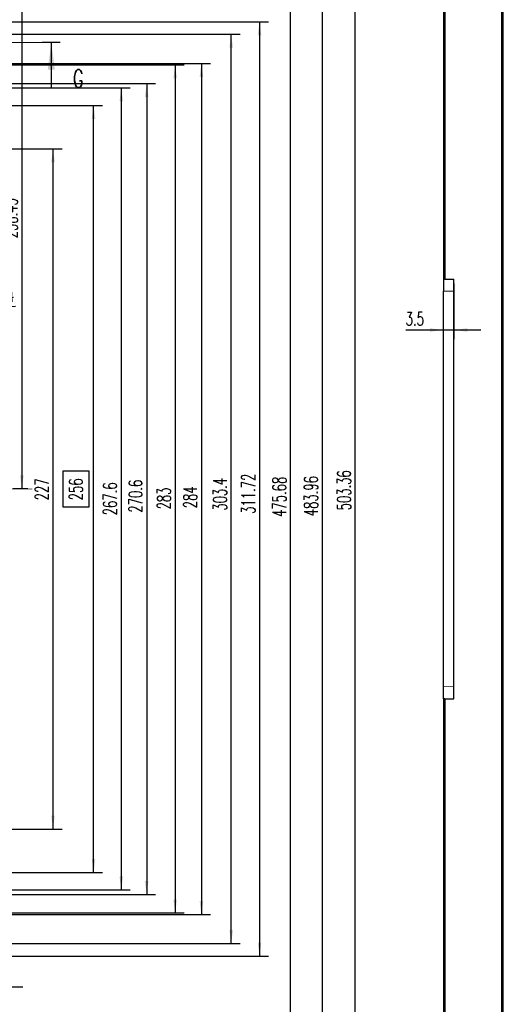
# Model space of a CAD drawing. Header units: millimetres. Extents: x 31 to 872, y 29 to 623.
# Tile 25 of 29: x 591 to 699, y 196 to 415. Entities that reach past the tile are written whole.
import ezdxf

# ---------------------------------------------------------------- set-up
doc = ezdxf.new("R2010")
doc.units = ezdxf.units.MM
doc.linetypes.add('DOT_CENTER', pattern=[14, 12, -1, 0, -1])
doc.linetypes.add('PHANTOM', pattern=[13, 10, -1, 0, -1, 0, -1])
doc.layers.add('1', color=7, linetype='Continuous')
doc.styles.add('CONVERTER_11', font='txt.shx', dxfattribs={"width": 0.63})
doc.dimstyles.new('ME10_DIM_129', dxfattribs={"dimtxt": 4.5, "dimasz": 4.5, "dimexe": 3, "dimexo": 1.5, "dimgap": 1.5, "dimtad": 1, "dimdsep": 46, "dimtxsty": 'CONVERTER_11', "dimsah": 1, "dimcen": 0.09, "dimclrd": 3, "dimclre": 3, "dimclrt": 3, "dimadec": 0, "dimazin": 0, "dimtfac": 1, "dimtdec": 4, "dimtix": 1, "dimtmove": 0, "dimatfit": 3, "dimfxl": 1, "dimtolj": 1, "dimtzin": 0, "dimarcsym": 0})
doc.dimstyles.new('ME10_DIM_132', dxfattribs={"dimtxt": 4.5, "dimasz": 4.5, "dimexe": 3, "dimexo": 1.5, "dimgap": 1.5, "dimtad": 1, "dimdsep": 46, "dimtxsty": 'CONVERTER_11', "dimsah": 1, "dimcen": 0.09, "dimclrd": 3, "dimclre": 3, "dimclrt": 3, "dimadec": 0, "dimazin": 0, "dimtfac": 1, "dimtdec": 4, "dimtix": 1, "dimtmove": 0, "dimatfit": 3, "dimfxl": 1, "dimtolj": 1, "dimtzin": 0, "dimarcsym": 0})
doc.dimstyles.new('ME10_DIM_152', dxfattribs={"dimtxt": 4.5, "dimasz": 4.5, "dimexe": 3, "dimexo": 1.5, "dimgap": 1.5, "dimtad": 1, "dimdsep": 46, "dimtxsty": 'CONVERTER_11', "dimsah": 1, "dimcen": 0.09, "dimclrd": 3, "dimclre": 3, "dimclrt": 3, "dimadec": 0, "dimazin": 0, "dimtfac": 1, "dimtdec": 4, "dimtix": 1, "dimtmove": 0, "dimatfit": 3, "dimfxl": 1, "dimtolj": 1, "dimtzin": 0, "dimarcsym": 0})
doc.dimstyles.new('ME10_DIM_63', dxfattribs={"dimtxt": 4.5, "dimasz": 4.5, "dimexe": 3, "dimexo": 1.5, "dimgap": 1.5, "dimtad": 1, "dimdsep": 46, "dimtxsty": 'CONVERTER_11', "dimsah": 1, "dimcen": 0.09, "dimclrd": 3, "dimclre": 3, "dimclrt": 3, "dimadec": 0, "dimazin": 0, "dimtfac": 1, "dimtdec": 4, "dimtix": 1, "dimtmove": 0, "dimatfit": 3, "dimfxl": 1, "dimtolj": 1, "dimtzin": 0, "dimarcsym": 0})
doc.dimstyles.new('ME10_DIM_64', dxfattribs={"dimtxt": 4.5, "dimasz": 4.5, "dimexe": 3, "dimexo": 1.5, "dimgap": 1.5, "dimtad": 1, "dimdsep": 46, "dimtxsty": 'CONVERTER_11', "dimsah": 1, "dimcen": 0.09, "dimclrd": 3, "dimclre": 3, "dimclrt": 3, "dimadec": 0, "dimazin": 0, "dimtfac": 1, "dimtdec": 4, "dimtix": 1, "dimtmove": 0, "dimatfit": 3, "dimfxl": 1, "dimtolj": 1, "dimtzin": 0, "dimarcsym": 0})
doc.dimstyles.new('ME10_DIM_65', dxfattribs={"dimtxt": 4.5, "dimasz": 4.5, "dimexe": 3, "dimexo": 1.5, "dimgap": 1.5, "dimtad": 1, "dimdsep": 46, "dimtxsty": 'CONVERTER_11', "dimsah": 1, "dimcen": 0.09, "dimclrd": 3, "dimclre": 3, "dimclrt": 3, "dimadec": 0, "dimazin": 0, "dimtfac": 1, "dimtdec": 4, "dimtix": 1, "dimtmove": 0, "dimatfit": 3, "dimfxl": 1, "dimtolj": 1, "dimtzin": 0, "dimarcsym": 0})
doc.dimstyles.new('ME10_DIM_66', dxfattribs={"dimtxt": 4.5, "dimasz": 4.5, "dimexe": 3, "dimexo": 1.5, "dimgap": 1.5, "dimtad": 1, "dimdsep": 46, "dimtxsty": 'CONVERTER_11', "dimsah": 1, "dimcen": 0.09, "dimclrd": 3, "dimclre": 3, "dimclrt": 3, "dimadec": 0, "dimazin": 0, "dimtfac": 1, "dimtdec": 4, "dimtix": 1, "dimtmove": 0, "dimatfit": 3, "dimfxl": 1, "dimtolj": 1, "dimtzin": 0, "dimarcsym": 0})
doc.dimstyles.new('ME10_DIM_67', dxfattribs={"dimtxt": 4.5, "dimasz": 4.5, "dimexe": 3, "dimexo": 1.5, "dimgap": 1.5, "dimtad": 1, "dimdsep": 46, "dimtxsty": 'CONVERTER_11', "dimsah": 1, "dimcen": 0.09, "dimclrd": 3, "dimclre": 3, "dimclrt": 3, "dimadec": 0, "dimazin": 0, "dimtfac": 1, "dimtdec": 4, "dimtix": 1, "dimtmove": 0, "dimatfit": 3, "dimfxl": 1, "dimtolj": 1, "dimtzin": 0, "dimarcsym": 0})
doc.dimstyles.new('ME10_DIM_68', dxfattribs={"dimtxt": 4.5, "dimasz": 4.5, "dimexe": 3, "dimexo": 1.5, "dimgap": 1.5, "dimtad": 1, "dimdsep": 46, "dimtxsty": 'CONVERTER_11', "dimsah": 1, "dimcen": 0.09, "dimclrd": 3, "dimclre": 3, "dimclrt": 3, "dimadec": 0, "dimazin": 0, "dimtfac": 1, "dimtdec": 4, "dimtix": 1, "dimtmove": 0, "dimatfit": 3, "dimfxl": 1, "dimtolj": 1, "dimtzin": 0, "dimarcsym": 0})
doc.dimstyles.new('ME10_DIM_72', dxfattribs={"dimtxt": 4.5, "dimasz": 4.5, "dimexe": 3, "dimexo": 1.5, "dimgap": 1.5, "dimtad": 1, "dimdsep": 46, "dimtxsty": 'CONVERTER_11', "dimsah": 1, "dimcen": 0.09, "dimclrd": 3, "dimclre": 3, "dimclrt": 3, "dimadec": 0, "dimazin": 0, "dimtfac": 1, "dimtdec": 4, "dimtix": 1, "dimtmove": 0, "dimatfit": 3, "dimfxl": 1, "dimtolj": 1, "dimtzin": 0, "dimarcsym": 0})
doc.dimstyles.new('ME10_DIM_90', dxfattribs={"dimtxt": 4.5, "dimasz": 4.5, "dimexe": 3, "dimexo": 1.5, "dimgap": 1.5, "dimtad": 1, "dimdsep": 46, "dimtxsty": 'CONVERTER_11', "dimsah": 1, "dimcen": 0.09, "dimclrd": 3, "dimclre": 3, "dimclrt": 3, "dimadec": 0, "dimazin": 0, "dimtfac": 1, "dimtdec": 4, "dimtix": 1, "dimtmove": 0, "dimatfit": 3, "dimfxl": 1, "dimtolj": 1, "dimtzin": 0, "dimarcsym": 0})
doc.dimstyles.new('ME10_DIM_91', dxfattribs={"dimtxt": 4.5, "dimasz": 4.5, "dimexe": 3, "dimexo": 1.5, "dimgap": 1.5, "dimtad": 1, "dimdsep": 46, "dimtxsty": 'CONVERTER_11', "dimsah": 1, "dimcen": 0.09, "dimclrd": 3, "dimclre": 3, "dimclrt": 3, "dimadec": 0, "dimazin": 0, "dimtfac": 1, "dimtdec": 4, "dimtix": 1, "dimtmove": 0, "dimatfit": 3, "dimfxl": 1, "dimtolj": 1, "dimtzin": 0, "dimarcsym": 0})
doc.dimstyles.new('ME10_DIM_92', dxfattribs={"dimtxt": 4.5, "dimasz": 4.5, "dimexe": 3, "dimexo": 1.5, "dimgap": 1.5, "dimtad": 1, "dimdsep": 46, "dimtxsty": 'CONVERTER_11', "dimsah": 1, "dimcen": 0.09, "dimclrd": 3, "dimclre": 3, "dimclrt": 3, "dimadec": 0, "dimazin": 0, "dimtfac": 1, "dimtdec": 4, "dimtix": 1, "dimtmove": 0, "dimatfit": 3, "dimfxl": 1, "dimtolj": 1, "dimtzin": 0, "dimarcsym": 0})
doc.dimstyles.get("Standard").update_dxf_attribs({"dimtxt": 0.18, "dimasz": 0.18, "dimexe": 0.18, "dimexo": 0.0625, "dimgap": 0.09, "dimtad": 0, "dimtih": 1, "dimtoh": 1, "dimdec": 4, "dimzin": 0, "dimdsep": 46, "dimtxsty": 'Standard', "dimcen": 0.09, "dimadec": 0, "dimazin": 0, "dimtfac": 1, "dimtdec": 4, "dimtofl": 0, "dimtmove": 0, "dimatfit": 3, "dimfxl": 1, "dimtolj": 1, "dimtzin": 0, "dimarcsym": 0})

# ---------------------------------------------------------------- blocks, each defined once
blk = doc.blocks.new('E8027-24150__34', base_point=(273.17, 207.52))
at = {"layer": '1', "color": 1, "linetype": 'DOT_CENTER', "const_width": 0.25}
blk.add_lwpolyline([(891.3, 466.05), (573.3, 466.05)], dxfattribs=at)
blk = doc.blocks.new('*D88')
at = {"layer": '1', "color": 3, "linetype": 'Continuous'}
for p, q in [((845.28, 717.73), (1002.09, 717.73)), ((999.09, 214.37), (999.09, 717.73)), ((845.28, 214.37), (1002.09, 214.37))]:
    blk.add_line(p, q, dxfattribs=at)
at = {"layer": '1', "color": 3}
for points in [[(999.68, 713.23), (998.5, 713.23), (999.09, 717.73)], [(998.5, 218.87), (999.68, 218.87), (999.09, 214.37)]]:
    blk.add_solid(points, dxfattribs=at)
at = {"layer": '1', "color": 3, "insert": (997.59, 458.92), "char_height": 4.5, "attachment_point": 7, "rotation": 90, "line_spacing_factor": 0.60024, "style": 'CONVERTER_11'}
blk.add_mtext('503.36', dxfattribs=at)
blk = doc.blocks.new('*D89')
at = {"layer": '1', "color": 3, "linetype": 'Continuous'}
for p, q in [((845.28, 708.03), (991.06, 708.03)), ((988.06, 708.03), (988.06, 224.07)), ((845.28, 224.07), (991.06, 224.07))]:
    blk.add_line(p, q, dxfattribs=at)
at = {"layer": '1', "color": 3}
for points in [[(988.65, 703.53), (987.47, 703.53), (988.06, 708.03)], [(987.47, 228.57), (988.65, 228.57), (988.06, 224.07)]]:
    blk.add_solid(points, dxfattribs=at)
at = {"layer": '1', "color": 3, "insert": (986.56, 456.98), "char_height": 4.5, "attachment_point": 7, "rotation": 90, "line_spacing_factor": 0.60024, "style": 'CONVERTER_11'}
blk.add_mtext('483.96', dxfattribs=at)
blk = doc.blocks.new('*D90')
at = {"layer": '1', "color": 3, "linetype": 'Continuous'}
for p, q in [((860.94, 703.89), (980.5, 703.89)), ((977.5, 228.21), (977.5, 703.89)), ((860.94, 228.21), (980.5, 228.21))]:
    blk.add_line(p, q, dxfattribs=at)
at = {"layer": '1', "color": 3}
for points in [[(978.09, 699.39), (976.91, 699.39), (977.5, 703.89)], [(976.91, 232.71), (978.09, 232.71), (977.5, 228.21)]]:
    blk.add_solid(points, dxfattribs=at)
at = {"layer": '1', "color": 3, "insert": (976, 456.74), "char_height": 4.5, "attachment_point": 7, "rotation": 90, "line_spacing_factor": 0.60024, "style": 'CONVERTER_11'}
blk.add_mtext('475.68', dxfattribs=at)
blk = doc.blocks.new('*D91')
at = {"layer": '1', "color": 3, "linetype": 'Continuous'}
for p, q in [((860.94, 621.91), (970.13, 621.91)), ((967.13, 621.91), (967.13, 310.19)), ((860.94, 310.19), (970.13, 310.19))]:
    blk.add_line(p, q, dxfattribs=at)
at = {"layer": '1', "color": 3}
for points in [[(967.73, 617.41), (966.54, 617.41), (967.13, 621.91)], [(966.54, 314.69), (967.73, 314.69), (967.13, 310.19)]]:
    blk.add_solid(points, dxfattribs=at)
at = {"layer": '1', "color": 3, "insert": (965.63, 457.75), "char_height": 4.5, "attachment_point": 7, "rotation": 90, "line_spacing_factor": 0.60024, "style": 'CONVERTER_11'}
blk.add_mtext('311.72', dxfattribs=at)
blk = doc.blocks.new('*D92')
at = {"layer": '1', "color": 3, "linetype": 'Continuous'}
for p, q in [((845.28, 608.05), (950.71, 608.05)), ((947.71, 608.05), (947.71, 324.05)), ((845.28, 324.05), (950.71, 324.05))]:
    blk.add_line(p, q, dxfattribs=at)
at = {"layer": '1', "color": 3}
for points in [[(948.31, 603.55), (947.12, 603.55), (947.71, 608.05)], [(947.12, 328.55), (948.31, 328.55), (947.71, 324.05)]]:
    blk.add_solid(points, dxfattribs=at)
at = {"layer": '1', "color": 3, "insert": (946.21, 459.63), "char_height": 4.5, "attachment_point": 7, "rotation": 90, "line_spacing_factor": 0.60024, "style": 'CONVERTER_11'}
blk.add_mtext('284', dxfattribs=at)
blk = doc.blocks.new('*D93')
at = {"layer": '1', "color": 3, "linetype": 'Continuous'}
for p, q in [((845.28, 617.75), (960.67, 617.75)), ((957.67, 314.35), (957.67, 617.75)), ((845.28, 314.35), (960.67, 314.35))]:
    blk.add_line(p, q, dxfattribs=at)
at = {"layer": '1', "color": 3}
for points in [[(958.27, 613.25), (957.08, 613.25), (957.67, 617.75)], [(957.08, 318.85), (958.27, 318.85), (957.67, 314.35)]]:
    blk.add_solid(points, dxfattribs=at)
at = {"layer": '1', "color": 3, "insert": (956.17, 458.79), "char_height": 4.5, "attachment_point": 7, "rotation": 90, "line_spacing_factor": 0.60024, "style": 'CONVERTER_11'}
blk.add_mtext('303.4', dxfattribs=at)
blk = doc.blocks.new('*D97')
at = {"layer": '1', "color": 3, "linetype": 'Continuous'}
for p, q in [((800.28, 607.55), (941.95, 607.55)), ((938.95, 607.55), (938.95, 324.55)), ((800.28, 324.55), (941.95, 324.55))]:
    blk.add_line(p, q, dxfattribs=at)
at = {"layer": '1', "color": 3}
for points in [[(939.54, 603.05), (938.36, 603.05), (938.95, 607.55)], [(938.36, 329.05), (939.54, 329.05), (938.95, 324.55)]]:
    blk.add_solid(points, dxfattribs=at)
at = {"layer": '1', "color": 3, "insert": (937.45, 459.22), "char_height": 4.5, "attachment_point": 7, "rotation": 90, "line_spacing_factor": 0.60024, "style": 'CONVERTER_11'}
blk.add_mtext('283', dxfattribs=at)
blk = doc.blocks.new('*D115')
at = {"layer": '1', "color": 3, "linetype": 'Continuous'}
for p, q in [((854.8, 579.55), (901.16, 579.55)), ((898.16, 352.55), (898.16, 579.55)), ((854.8, 352.55), (901.16, 352.55))]:
    blk.add_line(p, q, dxfattribs=at)
at = {"layer": '1', "color": 3}
for points in [[(898.76, 575.05), (897.57, 575.05), (898.16, 579.55)], [(897.57, 357.05), (898.76, 357.05), (898.16, 352.55)]]:
    blk.add_solid(points, dxfattribs=at)
at = {"layer": '1', "color": 3, "insert": (896.66, 462.27), "char_height": 4.5, "attachment_point": 7, "rotation": 90, "line_spacing_factor": 0.60024, "style": 'CONVERTER_11'}
blk.add_mtext('227', dxfattribs=at)
blk = doc.blocks.new('*D116')
at = {"layer": '1', "color": 3, "linetype": 'Continuous'}
for p, q in [((842.1, 599.85), (923.95, 599.85)), ((920.95, 599.85), (920.95, 332.25)), ((842.1, 332.25), (923.95, 332.25))]:
    blk.add_line(p, q, dxfattribs=at)
at = {"layer": '1', "color": 3}
for points in [[(921.54, 595.35), (920.36, 595.35), (920.95, 599.85)], [(920.36, 336.75), (921.54, 336.75), (920.95, 332.25)]]:
    blk.add_solid(points, dxfattribs=at)
at = {"layer": '1', "color": 3, "insert": (919.45, 457.28), "char_height": 4.5, "attachment_point": 7, "rotation": 90, "line_spacing_factor": 0.60024, "style": 'CONVERTER_11'}
blk.add_mtext('267.6', dxfattribs=at)
blk = doc.blocks.new('*D117')
at = {"layer": '1', "color": 3, "linetype": 'Continuous'}
for p, q in [((849.1, 601.35), (932.44, 601.35)), ((929.44, 601.35), (929.44, 330.75)), ((849.1, 330.75), (932.44, 330.75))]:
    blk.add_line(p, q, dxfattribs=at)
at = {"layer": '1', "color": 3}
for points in [[(930.03, 596.85), (928.84, 596.85), (929.44, 601.35)], [(928.84, 335.25), (930.03, 335.25), (929.44, 330.75)]]:
    blk.add_solid(points, dxfattribs=at)
at = {"layer": '1', "color": 3, "insert": (927.94, 458.16), "char_height": 4.5, "attachment_point": 7, "rotation": 90, "line_spacing_factor": 0.60024, "style": 'CONVERTER_11'}
blk.add_mtext('270.6', dxfattribs=at)
blk = doc.blocks.new('*D154')
at = {"layer": '1', "color": 3, "linetype": 'Continuous'}
for p, q in [((872.15, 594.05), (914.7, 594.05)), ((911.7, 338.05), (911.7, 594.05)), ((870.5, 338.05), (914.7, 338.05))]:
    blk.add_line(p, q, dxfattribs=at)
at = {"layer": '1', "color": 3}
for points in [[(912.29, 589.55), (911.11, 589.55), (911.7, 594.05)], [(911.11, 342.55), (912.29, 342.55), (911.7, 338.05)]]:
    blk.add_solid(points, dxfattribs=at)
at = {"layer": '1', "color": 3, "insert": (908.06, 462.27), "char_height": 4.5, "attachment_point": 7, "rotation": 90, "line_spacing_factor": 0.60024, "style": 'CONVERTER_11'}
blk.add_mtext('256', dxfattribs=at)
blk = doc.blocks.new('*D157')
at = {"layer": '1', "color": 3, "linetype": 'Continuous'}
for p, q in [((870.99, 704.5), (890.75, 704.5)), ((887.75, 704.5), (887.75, 466.05)), ((889.8, 466.05), (884.75, 466.05))]:
    blk.add_line(p, q, dxfattribs=at)
at = {"layer": '1', "color": 3}
for points in [[(888.35, 700), (887.16, 700), (887.75, 704.5)], [(887.16, 470.55), (888.35, 470.55), (887.75, 466.05)]]:
    blk.add_solid(points, dxfattribs=at)
at = {"layer": '1', "color": 3, "insert": (886.25, 549.69), "char_height": 4.5, "attachment_point": 7, "rotation": 90, "line_spacing_factor": 0.60024, "style": 'CONVERTER_11'}
blk.add_mtext('238.45', dxfattribs=at)
blk = doc.blocks.new('*D260')
at = {"layer": '1', "color": 3, "linetype": 'Continuous'}
blk.add_line((860.06, 525.55), (885.63, 527.02), dxfattribs=at)
at = {"layer": '1', "color": 3}
for points in [[(862.34, 525.08), (862.28, 526.27), (866.8, 525.93)], [(875.26, 527.02), (875.32, 525.83), (870.8, 526.17)]]:
    blk.add_solid(points, dxfattribs=at)
at = {"layer": '1', "color": 3, "insert": (879.97, 528.2), "char_height": 4.5, "attachment_point": 7, "rotation": 3.3043, "line_spacing_factor": 0.60024, "style": 'CONVERTER_11'}
blk.add_mtext('\\C3;M\\C3;4\\C3;', dxfattribs=at)
blk = doc.blocks.new('E8027-24150__37', base_point=(1028.43, 207.65))
at = {"color": 7, "linetype": 'Continuous'}
for p, q in [((1028.55, 703.95), (1028.55, 536.05)), ((1029.05, 703.95), (1029.05, 536.05)), ((1048.05, 226.55), (1048.05, 703.95)), ((1048.55, 226.55), (1048.55, 703.95)), ((1029.05, 536.05), (1028.55, 536.05)), ((1028.55, 536.05), (1028.55, 532.05)), ((1029.05, 536.05), (1032.05, 536.05)), ((1032.05, 532.05), (1032.05, 536.05)), ((1028.55, 400.05), (1028.55, 532.05)), ((1032.05, 400.05), (1032.05, 532.05)), ((1028.55, 396.05), (1028.55, 400.05)), ((1032.05, 396.05), (1032.05, 400.05)), ((1029.05, 396.05), (1028.55, 396.05)), ((1028.55, 396.05), (1028.55, 226.55)), ((1029.05, 396.05), (1032.05, 396.05)), ((1029.05, 396.05), (1029.05, 226.55))]:
    blk.add_line(p, q, dxfattribs=at)
at = {"color": 3, "linetype": 'Continuous', "const_width": 0.25}
for points in [[(1028.55, 532.05), (1032.05, 532.05)], [(1028.55, 400.05), (1032.05, 400.05)]]:
    blk.add_lwpolyline(points, dxfattribs=at)
blk = doc.blocks.new('*D327')
at = {"layer": '1', "color": 3, "linetype": 'Continuous'}
for p, q in [((1032.05, 534.55), (1032.05, 516.08)), ((1028.55, 401.55), (1028.55, 522.08)), ((1028.55, 519.08), (1015.94, 519.08)), ((1032.05, 519.08), (1028.55, 519.08)), ((1041.05, 519.08), (1032.05, 519.08))]:
    blk.add_line(p, q, dxfattribs=at)
at = {"layer": '1', "color": 3}
for points in [[(1024.05, 518.49), (1024.05, 519.67), (1028.55, 519.08)], [(1036.55, 519.67), (1036.55, 518.49), (1032.05, 519.08)]]:
    blk.add_solid(points, dxfattribs=at)
at = {"layer": '1', "color": 3, "insert": (1015.94, 520.58), "char_height": 4.5, "attachment_point": 7, "rotation": 0.0001, "line_spacing_factor": 0.60024, "style": 'CONVERTER_11'}
blk.add_mtext('3.5', dxfattribs=at)
blk = doc.blocks.new('G-G__11')
at = {"layer": '1', "color": 4, "linetype": 'PHANTOM', "const_width": 0.35}
blk.add_lwpolyline([(263.72, 614.98), (897.59, 614.98)], dxfattribs=at)
at = {"layer": '1', "color": 4}
blk.add_solid([(898.77, 605.98), (896.4, 605.98), (897.59, 614.98)], dxfattribs=at)
at = {"layer": '1', "color": 4, "insert": (906.59, 602.98), "char_height": 6, "attachment_point": 5, "line_spacing_factor": 1.080432, "style": 'CONVERTER_11'}
blk.add_mtext('G', dxfattribs=at)
at = {"layer": '1', "color": 4, "linetype": 'Continuous', "has_arrowhead": 0}
for points in [[(897.59, 614.98), (894.59, 614.98)], [(897.59, 614.98), (897.59, 599.98)], [(900.59, 614.98), (897.59, 614.98)]]:
    blk.add_leader(points, dimstyle='Standard', dxfattribs=at)
blk = doc.blocks.new('Front2', base_point=(573.3, 466.05))
at = {"layer": '1', "color": 3}
blk.add_lwpolyline([(901.4247, 460.1325), (910.1997, 460.1325), (910.1997, 471.9675), (901.4247, 471.9675)], close=True, dxfattribs=at)
blk.add_blockref('E8027-24150__34', (273.175, 207.525))
at = {"layer": '1'}
for name in ['G-G__11', '*D260']:
    blk.add_blockref(name, (0, 0), dxfattribs=at)
for base, p1, p2, dimstyle, picture, middle in [((999.0918, 214.37), (843.78, 717.73), (843.78, 214.37), 'ME10_DIM_63', '*D88', (995.3418, 466.05)), ((988.0579, 708.03), (843.78, 224.07), (843.78, 708.03), 'ME10_DIM_64', '*D89', (984.3079, 464.1085)), ((977.5005, 228.21), (859.44, 703.89), (859.44, 228.21), 'ME10_DIM_65', '*D90', (973.7505, 463.8633)), ((887.754, 704.5), (891.3016, 466.05), (869.49, 704.5), 'ME10_DIM_132', '*D157', (884.004, 556.8215)), ((967.1331, 621.91), (859.44, 310.19), (859.44, 621.91), 'ME10_DIM_66', '*D91', (963.3831, 463.9333)), ((957.6742, 314.35), (843.78, 617.75), (843.78, 314.35), 'ME10_DIM_68', '*D93', (953.9242, 464.5038)), ((947.7149, 608.05), (843.78, 324.05), (843.78, 608.05), 'ME10_DIM_67', '*D92', (943.9649, 463.4125)), ((929.4359, 601.35), (847.6, 330.75), (847.6, 601.35), 'ME10_DIM_92', '*D117', (925.6859, 463.873)), ((920.9523, 599.85), (840.6, 332.25), (840.6, 599.85), 'ME10_DIM_91', '*D116', (917.2023, 462.9844)), ((911.6997, 338.05), (870.65, 594.05), (869, 338.05), 'ME10_DIM_129', '*D154', (905.8122, 466.05))]:
    dim = blk.add_linear_dim(base=base, p1=p1, p2=p2, angle=90, dimstyle=dimstyle, dxfattribs=at)
    dim.commit()
    dim.dimension.update_dxf_attribs({"geometry": picture, "text_midpoint": middle, "text_rotation": 90})
for p1, p2, distance, dimstyle, picture, middle, turn in [((798.78, 324.55), (798.78, 607.55), -140.1695, 'ME10_DIM_72', '*D97', (935.1995, 462.996), -90), ((853.3, 579.55), (853.3, 352.55), 44.8649, 'ME10_DIM_90', '*D115', (894.4149, 466.05), 90)]:
    dim = blk.add_aligned_dim(p1=p1, p2=p2, distance=distance, dimstyle=dimstyle, dxfattribs=at)
    dim.commit()
    dim.dimension.update_dxf_attribs({"geometry": picture, "text_midpoint": middle, "text_rotation": turn})
at = {"layer": '1', "color": 3, "linetype": 'Continuous', "has_arrowhead": 0}
blk.add_leader([(864.6705, 333.2387), (883.2067, 299.8663), (888.1067, 299.8663)], dimstyle='Standard', dxfattribs=at)
blk = doc.blocks.new('Right2', base_point=(1034.55, 466.05))
blk.add_blockref('E8027-24150__37', (1028.425, 207.65))
at = {"layer": '1'}
dim = blk.add_linear_dim(base=(1032.05, 519.079), p1=(1028.55, 400.05), p2=(1032.05, 536.05), dimstyle='ME10_DIM_152', dxfattribs=at)
dim.commit()
dim.dimension.update_dxf_attribs({"geometry": '*D327', "text_midpoint": (1018.817, 522.829), "text_rotation": 0.00014})

msp = doc.modelspace()

# ---------------------------------------------------------------- block references
at = {"xscale": 0.66666666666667, "yscale": 0.66666666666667, "zscale": 0.66666666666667}
for name, p in [('Front2', (382.2, 310.7)), ('Right2', (689.7, 310.7))]:
    msp.add_blockref(name, p, dxfattribs=at)

doc.saveas('drawing.dxf')
